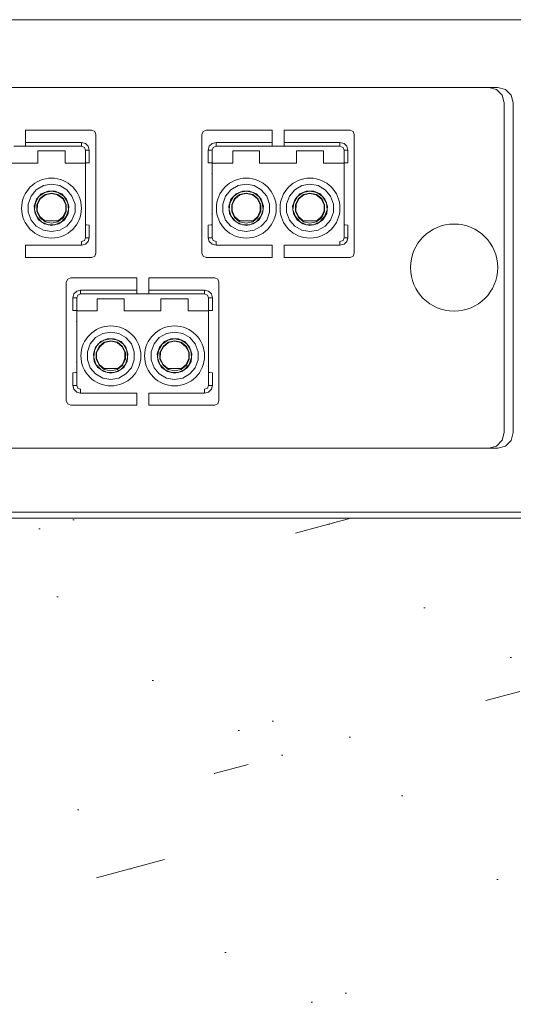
# Model space of a CAD drawing. Header units: millimetres. Extents: x 83969 to 164243, y -22860 to 4849.
# Tile 103 of 116: x 163445.94 to 163448.75, y -21349.39 to -21343.81. Entities that reach past the tile are written whole.
import ezdxf

# ---------------------------------------------------------------- set-up
doc = ezdxf.new("R2010")
doc.units = ezdxf.units.MM
doc.layers.get('0').update_dxf_attribs({"color": 251, "lineweight": 0})

# ---------------------------------------------------------------- blocks, each defined once
blk = doc.blocks.new('Panel QuickNet na 4 sloty_1U')
at = {"color": 0}
for p, q in [((46.67249992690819, 4.444991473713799), (2.222499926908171, 4.4430777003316)), ((24.06206222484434, 3.833134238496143), (14.26704303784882, 3.833134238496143)), ((24.12969889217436, 3.814687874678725), (24.06206222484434, 3.833134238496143)), ((24.18196358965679, 3.762423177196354), (24.12969889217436, 3.814687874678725)), ((24.20040995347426, 3.694786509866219), (24.18196358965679, 3.762423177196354)), ((24.20040995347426, 0.71877314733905), (24.20040995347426, 3.694786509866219)), ((24.18196358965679, 0.6480620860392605), (24.20040995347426, 0.71877314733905)), ((24.12969889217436, 0.595797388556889), (24.18196358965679, 0.6480620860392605)), ((24.06206222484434, 0.5773510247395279), (14.26704303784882, 0.5773510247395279)), ((24.06206222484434, 0.5773510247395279), (24.12969889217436, 0.595797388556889)), ((2.222499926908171, 1.631873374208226e-07), (46.67249992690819, 1.631873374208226e-07))]:
    blk.add_line(p, q, dxfattribs=at)
blk = doc.blocks.new('FAP - 6xLC_poziom')
at = {"color": 0}
for p, q in [((9.933366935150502, 3.255783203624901), (0.1383477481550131, 3.255783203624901)), ((10.00100360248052, 3.237336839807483), (9.933366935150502, 3.255783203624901)), ((10.05326829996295, 3.185072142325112), (10.00100360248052, 3.237336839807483)), ((10.07171466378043, 3.117435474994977), (10.05326829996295, 3.185072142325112)), ((10.07171466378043, 0.1414221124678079), (10.07171466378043, 3.117435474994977)), ((6.347749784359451, 2.870162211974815), (5.751317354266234, 2.870162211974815)), ((5.751317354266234, 2.870162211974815), (5.751317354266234, 2.75948402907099)), ((6.375419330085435, 2.85786463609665), (6.347749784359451, 2.870162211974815)), ((6.384642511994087, 2.830195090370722), (6.375419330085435, 2.85786463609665)), ((7.353236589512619, 2.85786463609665), (7.340939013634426, 2.830195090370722)), ((7.380906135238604, 2.870162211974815), (7.353236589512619, 2.85786463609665)), ((7.977338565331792, 2.870162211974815), (7.380906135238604, 2.870162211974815)), ((7.977338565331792, 2.870162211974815), (7.977338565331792, 2.75948402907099)), ((8.681374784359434, 2.870162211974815), (8.084942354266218, 2.870162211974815)), ((8.084942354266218, 2.870162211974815), (8.084942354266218, 2.75948402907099)), ((8.709044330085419, 2.85786463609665), (8.681374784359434, 2.870162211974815)), ((8.718267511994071, 2.830195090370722), (8.709044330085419, 2.85786463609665)), ((5.751317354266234, 2.75948402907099), (6.255517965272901, 2.75948402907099)), ((5.751317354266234, 2.734888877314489), (5.751317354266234, 2.75948402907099)), ((6.255517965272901, 2.75948402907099), (6.255517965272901, 2.734888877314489)), ((6.255517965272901, 2.75948402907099), (6.292410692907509, 2.750260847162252)), ((6.384642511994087, 1.76030598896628), (6.384642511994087, 2.830195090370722)), ((7.436245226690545, 2.750260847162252), (7.470063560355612, 2.75948402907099)), ((7.470063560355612, 2.75948402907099), (7.977338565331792, 2.75948402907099)), ((7.470063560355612, 2.734888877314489), (7.470063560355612, 2.75948402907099)), ((7.977338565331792, 2.75948402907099), (7.977338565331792, 2.734888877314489)), ((8.084942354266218, 2.75948402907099), (8.589142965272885, 2.75948402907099)), ((8.084942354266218, 2.734888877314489), (8.084942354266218, 2.75948402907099)), ((8.589142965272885, 2.75948402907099), (8.589142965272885, 2.734888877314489)), ((8.589142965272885, 2.75948402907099), (8.626035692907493, 2.750260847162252)), ((8.718267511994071, 1.76030598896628), (8.718267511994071, 2.830195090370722)), ((5.643713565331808, 2.725665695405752), (5.751317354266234, 2.725665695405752)), ((5.751317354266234, 2.725665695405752), (5.751317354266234, 2.734888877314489)), ((6.255517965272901, 2.725665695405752), (5.751317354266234, 2.725665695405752)), ((5.861995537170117, 2.682624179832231), (5.861995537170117, 2.571945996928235)), ((5.861995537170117, 2.682624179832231), (6.107947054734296, 2.682624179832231)), ((6.107947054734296, 2.571945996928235), (6.107947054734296, 2.682624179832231)), ((6.255517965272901, 2.734888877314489), (6.255517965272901, 2.725665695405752)), ((6.283187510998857, 2.713368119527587), (6.255517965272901, 2.725665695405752)), ((6.292410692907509, 2.6887729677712), (6.283187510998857, 2.713368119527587)), ((6.292410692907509, 2.750260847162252), (6.317005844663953, 2.725665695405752)), ((6.292410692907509, 2.6887729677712), (6.292410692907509, 2.682624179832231)), ((6.30163387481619, 2.6887729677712), (6.292410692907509, 2.6887729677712)), ((6.292410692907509, 2.682624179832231), (6.292410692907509, 2.571945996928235)), ((6.326229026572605, 2.6887729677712), (6.30163387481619, 2.6887729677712)), ((6.317005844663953, 2.725665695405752), (6.326229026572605, 2.6887729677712)), ((6.326229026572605, 2.6887729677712), (6.326229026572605, 2.575020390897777)), ((7.399352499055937, 2.6887729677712), (7.40857568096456, 2.725665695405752)), ((7.399352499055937, 2.575020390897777), (7.399352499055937, 2.6887729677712)), ((7.423947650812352, 2.6887729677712), (7.399352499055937, 2.6887729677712)), ((7.40857568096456, 2.725665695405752), (7.436245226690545, 2.750260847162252)), ((7.436245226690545, 2.6887729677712), (7.423947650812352, 2.6887729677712)), ((7.445468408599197, 2.713368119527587), (7.436245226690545, 2.6887729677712)), ((7.436245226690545, 2.682624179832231), (7.436245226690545, 2.6887729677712)), ((7.436245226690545, 2.682624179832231), (7.436245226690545, 2.571945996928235)), ((7.470063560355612, 2.725665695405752), (7.445468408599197, 2.713368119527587)), ((7.470063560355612, 2.725665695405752), (7.470063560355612, 2.734888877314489)), ((7.977338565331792, 2.725665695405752), (7.470063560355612, 2.725665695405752)), ((7.620708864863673, 2.682624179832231), (7.620708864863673, 2.571945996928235)), ((7.620708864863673, 2.682624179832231), (7.863585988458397, 2.682624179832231)), ((7.863585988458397, 2.571945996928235), (7.863585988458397, 2.682624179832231)), ((7.977338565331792, 2.734888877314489), (7.977338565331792, 2.725665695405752)), ((7.977338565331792, 2.725665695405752), (8.084942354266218, 2.725665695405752)), ((8.084942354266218, 2.725665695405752), (8.084942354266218, 2.734888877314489)), ((8.589142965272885, 2.725665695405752), (8.084942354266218, 2.725665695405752)), ((8.1956205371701, 2.682624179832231), (8.1956205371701, 2.571945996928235)), ((8.1956205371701, 2.682624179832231), (8.44157205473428, 2.682624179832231)), ((8.44157205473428, 2.571945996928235), (8.44157205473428, 2.682624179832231)), ((8.589142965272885, 2.734888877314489), (8.589142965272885, 2.725665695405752)), ((8.616812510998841, 2.713368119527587), (8.589142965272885, 2.725665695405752)), ((8.626035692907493, 2.6887729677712), (8.616812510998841, 2.713368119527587)), ((8.626035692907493, 2.750260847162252), (8.650630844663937, 2.725665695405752)), ((8.626035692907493, 2.6887729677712), (8.626035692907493, 2.682624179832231)), ((8.635258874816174, 2.6887729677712), (8.626035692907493, 2.6887729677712)), ((8.626035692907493, 2.682624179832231), (8.626035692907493, 2.571945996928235)), ((8.659854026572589, 2.6887729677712), (8.635258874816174, 2.6887729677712)), ((8.650630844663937, 2.725665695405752), (8.659854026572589, 2.6887729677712)), ((8.659854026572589, 2.6887729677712), (8.659854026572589, 2.575020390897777)), ((5.529960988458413, 2.571945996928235), (5.861995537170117, 2.571945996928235)), ((5.861995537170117, 2.571945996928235), (5.769763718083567, 2.571945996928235)), ((6.203253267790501, 2.571945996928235), (6.107947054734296, 2.571945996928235)), ((6.107947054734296, 2.571945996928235), (6.292410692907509, 2.571945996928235)), ((6.30163387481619, 2.575020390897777), (6.292410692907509, 2.575020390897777)), ((6.292410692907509, 2.571945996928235), (6.292410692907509, 2.498160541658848)), ((6.292410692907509, 2.498160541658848), (6.292410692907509, 2.44589584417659)), ((6.326229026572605, 2.575020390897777), (6.30163387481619, 2.575020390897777)), ((7.423947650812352, 2.575020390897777), (7.399352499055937, 2.575020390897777)), ((7.436245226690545, 2.575020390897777), (7.423947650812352, 2.575020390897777)), ((7.436245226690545, 2.571945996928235), (7.620708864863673, 2.571945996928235)), ((7.436245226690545, 2.498160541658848), (7.436245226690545, 2.571945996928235)), ((7.436245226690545, 2.44589584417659), (7.436245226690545, 2.498160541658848)), ((7.620708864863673, 2.571945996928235), (7.525402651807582, 2.571945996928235)), ((7.958892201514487, 2.571945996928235), (7.863585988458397, 2.571945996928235)), ((7.863585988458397, 2.571945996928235), (8.1956205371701, 2.571945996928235)), ((8.1956205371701, 2.571945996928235), (8.10338871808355, 2.571945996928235)), ((8.536878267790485, 2.571945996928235), (8.44157205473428, 2.571945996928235)), ((8.44157205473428, 2.571945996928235), (8.626035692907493, 2.571945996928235)), ((8.635258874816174, 2.575020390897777), (8.626035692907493, 2.575020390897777)), ((8.626035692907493, 2.571945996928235), (8.626035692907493, 2.498160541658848)), ((8.626035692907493, 2.498160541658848), (8.626035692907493, 2.44589584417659)), ((8.659854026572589, 2.575020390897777), (8.635258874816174, 2.575020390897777)), ((6.292410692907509, 2.44589584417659), (6.292410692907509, 2.421300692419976)), ((6.292410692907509, 2.421300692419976), (6.292410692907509, 1.910951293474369)), ((7.436245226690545, 2.485862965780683), (7.433170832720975, 2.476639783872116)), ((7.436245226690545, 2.421300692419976), (7.436245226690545, 2.44589584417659)), ((7.436245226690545, 1.910951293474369), (7.436245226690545, 2.421300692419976)), ((8.626035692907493, 2.44589584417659), (8.626035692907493, 2.421300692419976)), ((8.626035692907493, 2.421300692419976), (8.626035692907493, 1.910951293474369)), ((5.800507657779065, 2.273729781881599), (5.846623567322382, 2.332143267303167)), ((5.825102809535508, 2.387482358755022), (5.825102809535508, 2.384407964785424)), ((5.846623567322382, 2.332143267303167), (5.911185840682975, 2.369035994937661)), ((5.951152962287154, 2.319845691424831), (5.892739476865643, 2.295250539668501)), ((5.911185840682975, 2.369035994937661), (5.984971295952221, 2.381333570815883)), ((5.923483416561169, 2.307548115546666), (5.984971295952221, 2.319845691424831)), ((6.018789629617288, 2.319845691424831), (5.951152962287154, 2.319845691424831)), ((5.984971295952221, 2.381333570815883), (6.058756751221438, 2.369035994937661)), ((5.984971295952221, 2.319845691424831), (6.046459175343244, 2.307548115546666)), ((6.077203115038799, 2.295250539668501), (6.018789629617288, 2.319845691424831)), ((6.058756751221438, 2.369035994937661), (6.123319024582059, 2.332143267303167)), ((6.123319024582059, 2.332143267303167), (6.169434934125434, 2.273729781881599)), ((7.556146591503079, 2.273729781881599), (7.60533689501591, 2.332143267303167)), ((7.60533689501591, 2.332143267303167), (7.669899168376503, 2.369035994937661)), ((7.709866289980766, 2.319845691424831), (7.651452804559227, 2.295250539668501)), ((7.669899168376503, 2.369035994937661), (7.743684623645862, 2.381333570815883)), ((7.679122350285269, 2.307548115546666), (7.743684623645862, 2.319845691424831)), ((7.774428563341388, 2.319845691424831), (7.709866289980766, 2.319845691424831)), ((7.743684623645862, 2.381333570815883), (7.814395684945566, 2.369035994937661)), ((7.743684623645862, 2.319845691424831), (7.805172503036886, 2.307548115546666)), ((7.835916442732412, 2.295250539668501), (7.774428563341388, 2.319845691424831)), ((7.814395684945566, 2.369035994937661), (7.87895795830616, 2.332143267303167)), ((7.87895795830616, 2.332143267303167), (7.92814826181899, 2.273729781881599)), ((7.900478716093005, 2.384407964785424), (7.900478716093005, 2.387482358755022)), ((8.134132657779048, 2.273729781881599), (8.180248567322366, 2.332143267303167)), ((8.158727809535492, 2.387482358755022), (8.158727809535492, 2.384407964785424)), ((8.180248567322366, 2.332143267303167), (8.244810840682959, 2.369035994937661)), ((8.284777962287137, 2.319845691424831), (8.226364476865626, 2.295250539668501)), ((8.244810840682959, 2.369035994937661), (8.318596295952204, 2.381333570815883)), ((8.257108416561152, 2.307548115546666), (8.318596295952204, 2.319845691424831)), ((8.352414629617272, 2.319845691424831), (8.284777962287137, 2.319845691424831)), ((8.318596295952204, 2.381333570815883), (8.392381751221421, 2.369035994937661)), ((8.318596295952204, 2.319845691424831), (8.380084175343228, 2.307548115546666)), ((8.410828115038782, 2.295250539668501), (8.352414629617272, 2.319845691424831)), ((8.392381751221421, 2.369035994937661), (8.456944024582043, 2.332143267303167)), ((8.456944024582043, 2.332143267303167), (8.503059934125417, 2.273729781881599)), ((5.772838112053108, 2.203018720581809), (5.800507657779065, 2.273729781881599)), ((5.849697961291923, 2.246060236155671), (5.828177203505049, 2.184572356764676)), ((5.840474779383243, 2.215316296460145), (5.871218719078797, 2.270655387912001)), ((5.892739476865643, 2.295250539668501), (5.849697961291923, 2.246060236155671)), ((5.852772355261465, 2.196869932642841), (5.880441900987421, 2.252209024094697)), ((5.858921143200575, 2.199944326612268), (5.883516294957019, 2.249134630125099)), ((5.871218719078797, 2.270655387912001), (5.923483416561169, 2.307548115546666)), ((5.880441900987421, 2.252209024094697), (5.92655781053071, 2.289101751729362)), ((5.883516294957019, 2.249134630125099), (5.929632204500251, 2.286027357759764)), ((5.92655781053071, 2.289101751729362), (5.984971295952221, 2.301399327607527)), ((5.929632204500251, 2.286027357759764), (5.984971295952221, 2.298324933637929)), ((5.984971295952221, 2.301399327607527), (6.043384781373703, 2.289101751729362)), ((5.984971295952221, 2.298324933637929), (6.040310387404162, 2.286027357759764)), ((6.040310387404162, 2.286027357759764), (6.086426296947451, 2.249134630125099)), ((6.043384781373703, 2.289101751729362), (6.092575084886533, 2.252209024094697)), ((6.046459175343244, 2.307548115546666), (6.098723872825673, 2.270655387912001)), ((6.120244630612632, 2.246060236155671), (6.077203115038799, 2.295250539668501)), ((6.086426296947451, 2.249134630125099), (6.114095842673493, 2.199944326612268)), ((6.092575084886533, 2.252209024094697), (6.117170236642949, 2.196869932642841)), ((6.098723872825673, 2.270655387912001), (6.132542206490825, 2.215316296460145)), ((6.141765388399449, 2.184572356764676), (6.120244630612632, 2.246060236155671)), ((6.169434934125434, 2.273729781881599), (6.197104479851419, 2.203018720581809)), ((7.531551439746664, 2.203018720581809), (7.556146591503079, 2.273729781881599)), ((7.60533689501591, 2.246060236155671), (7.586890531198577, 2.184572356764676)), ((7.596113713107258, 2.215316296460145), (7.626857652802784, 2.270655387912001)), ((7.651452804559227, 2.295250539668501), (7.60533689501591, 2.246060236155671)), ((7.611485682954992, 2.196869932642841), (7.636080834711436, 2.252209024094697)), ((7.61456007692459, 2.199944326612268), (7.642229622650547, 2.249134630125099)), ((7.626857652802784, 2.270655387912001), (7.679122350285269, 2.307548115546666)), ((7.636080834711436, 2.252209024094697), (7.68219674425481, 2.289101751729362)), ((7.642229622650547, 2.249134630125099), (7.68527113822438, 2.286027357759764)), ((7.68219674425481, 2.289101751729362), (7.743684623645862, 2.301399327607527)), ((7.68527113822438, 2.286027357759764), (7.743684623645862, 2.298324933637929)), ((7.743684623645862, 2.301399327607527), (7.802098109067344, 2.289101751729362)), ((7.743684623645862, 2.298324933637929), (7.799023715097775, 2.286027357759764)), ((7.799023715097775, 2.286027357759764), (7.845139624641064, 2.249134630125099)), ((7.802098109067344, 2.289101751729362), (7.848214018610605, 2.252209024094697)), ((7.805172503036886, 2.307548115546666), (7.857437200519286, 2.270655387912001)), ((7.87895795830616, 2.246060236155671), (7.835916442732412, 2.295250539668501)), ((7.845139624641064, 2.249134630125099), (7.869734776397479, 2.199944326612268)), ((7.848214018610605, 2.252209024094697), (7.875883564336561, 2.196869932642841)), ((7.857437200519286, 2.270655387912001), (7.888181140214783, 2.215316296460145)), ((7.897404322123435, 2.184572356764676), (7.87895795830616, 2.246060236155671)), ((7.92814826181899, 2.273729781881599), (7.952743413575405, 2.203018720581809)), ((8.106463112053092, 2.203018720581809), (8.134132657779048, 2.273729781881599)), ((8.183322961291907, 2.246060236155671), (8.161802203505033, 2.184572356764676)), ((8.174099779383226, 2.215316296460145), (8.20484371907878, 2.270655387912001)), ((8.226364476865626, 2.295250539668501), (8.183322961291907, 2.246060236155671)), ((8.186397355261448, 2.196869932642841), (8.214066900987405, 2.252209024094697)), ((8.192546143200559, 2.199944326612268), (8.217141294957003, 2.249134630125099)), ((8.20484371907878, 2.270655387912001), (8.257108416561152, 2.307548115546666)), ((8.214066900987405, 2.252209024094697), (8.260182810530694, 2.289101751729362)), ((8.217141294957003, 2.249134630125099), (8.263257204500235, 2.286027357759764)), ((8.260182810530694, 2.289101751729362), (8.318596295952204, 2.301399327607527)), ((8.263257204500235, 2.286027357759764), (8.318596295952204, 2.298324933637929)), ((8.318596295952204, 2.301399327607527), (8.377009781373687, 2.289101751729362)), ((8.318596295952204, 2.298324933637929), (8.373935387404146, 2.286027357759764)), ((8.373935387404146, 2.286027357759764), (8.420051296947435, 2.249134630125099)), ((8.377009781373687, 2.289101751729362), (8.426200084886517, 2.252209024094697)), ((8.380084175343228, 2.307548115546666), (8.432348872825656, 2.270655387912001)), ((8.453869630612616, 2.246060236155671), (8.410828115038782, 2.295250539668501)), ((8.420051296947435, 2.249134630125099), (8.447720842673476, 2.199944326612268)), ((8.426200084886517, 2.252209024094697), (8.450795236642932, 2.196869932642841)), ((8.432348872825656, 2.270655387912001), (8.466167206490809, 2.215316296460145)), ((8.475390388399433, 2.184572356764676), (8.453869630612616, 2.246060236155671)), ((8.503059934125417, 2.273729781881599), (8.530729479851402, 2.203018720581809)), ((5.772838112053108, 2.129233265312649), (5.772838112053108, 2.203018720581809)), ((5.828177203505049, 2.184572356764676), (5.837400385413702, 2.116935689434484)), ((5.831251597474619, 2.150754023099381), (5.840474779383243, 2.215316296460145)), ((5.852772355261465, 2.089266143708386), (5.831251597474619, 2.150754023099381)), ((5.852772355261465, 2.135382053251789), (5.852772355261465, 2.196869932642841)), ((5.880441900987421, 2.083117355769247), (5.852772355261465, 2.135382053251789)), ((5.855846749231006, 2.141530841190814), (5.858921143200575, 2.199944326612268)), ((5.880441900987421, 2.089266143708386), (5.855846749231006, 2.141530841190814)), ((6.114095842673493, 2.141530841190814), (6.089500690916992, 2.089266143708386)), ((6.117170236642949, 2.135382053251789), (6.092575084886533, 2.083117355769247)), ((6.114095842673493, 2.199944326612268), (6.114095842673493, 2.141530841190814)), ((6.117170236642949, 2.196869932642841), (6.117170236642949, 2.135382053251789)), ((6.138690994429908, 2.150754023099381), (6.117170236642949, 2.089266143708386)), ((6.132542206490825, 2.215316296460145), (6.138690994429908, 2.150754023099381)), ((6.135616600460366, 2.116935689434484), (6.141765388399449, 2.184572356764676)), ((6.197104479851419, 2.203018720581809), (6.197104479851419, 2.129233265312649)), ((7.531551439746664, 2.129233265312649), (7.531551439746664, 2.203018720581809)), ((7.586890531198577, 2.184572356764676), (7.593039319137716, 2.116935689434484)), ((7.589964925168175, 2.150754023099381), (7.596113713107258, 2.215316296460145)), ((7.608411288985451, 2.089266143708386), (7.589964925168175, 2.150754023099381)), ((7.611485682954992, 2.135382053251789), (7.611485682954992, 2.196869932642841)), ((7.636080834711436, 2.083117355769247), (7.611485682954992, 2.135382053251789)), ((7.61456007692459, 2.141530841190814), (7.61456007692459, 2.199944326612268)), ((7.636080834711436, 2.089266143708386), (7.61456007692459, 2.141530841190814)), ((7.869734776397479, 2.141530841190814), (7.848214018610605, 2.089266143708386)), ((7.875883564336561, 2.135382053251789), (7.848214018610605, 2.083117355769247)), ((7.869734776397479, 2.199944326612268), (7.869734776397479, 2.141530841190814)), ((7.875883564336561, 2.196869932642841), (7.875883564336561, 2.135382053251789)), ((7.894329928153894, 2.150754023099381), (7.875883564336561, 2.089266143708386)), ((7.888181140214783, 2.215316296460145), (7.894329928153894, 2.150754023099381)), ((7.891255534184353, 2.116935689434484), (7.897404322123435, 2.184572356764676)), ((7.952743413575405, 2.203018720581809), (7.952743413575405, 2.129233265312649)), ((8.106463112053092, 2.129233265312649), (8.106463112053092, 2.203018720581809)), ((8.161802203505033, 2.184572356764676), (8.171025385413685, 2.116935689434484)), ((8.164876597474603, 2.150754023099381), (8.174099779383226, 2.215316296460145)), ((8.186397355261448, 2.089266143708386), (8.164876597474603, 2.150754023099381)), ((8.186397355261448, 2.135382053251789), (8.186397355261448, 2.196869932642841)), ((8.214066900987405, 2.083117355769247), (8.186397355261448, 2.135382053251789)), ((8.18947174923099, 2.141530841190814), (8.192546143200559, 2.199944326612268)), ((8.214066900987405, 2.089266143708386), (8.18947174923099, 2.141530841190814)), ((8.447720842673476, 2.141530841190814), (8.423125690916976, 2.089266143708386)), ((8.450795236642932, 2.135382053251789), (8.426200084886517, 2.083117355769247)), ((8.447720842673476, 2.199944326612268), (8.447720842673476, 2.141530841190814)), ((8.450795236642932, 2.196869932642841), (8.450795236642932, 2.135382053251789)), ((8.472315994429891, 2.150754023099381), (8.450795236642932, 2.089266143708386)), ((8.466167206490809, 2.215316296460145), (8.472315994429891, 2.150754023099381)), ((8.46924160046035, 2.116935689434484), (8.475390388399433, 2.184572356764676)), ((8.530729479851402, 2.203018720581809), (8.530729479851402, 2.129233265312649)), ((5.800507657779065, 2.05852220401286), (5.772838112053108, 2.129233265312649)), ((5.846623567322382, 2.00318311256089), (5.800507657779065, 2.05852220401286)), ((5.837400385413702, 2.116935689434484), (5.868144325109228, 2.061596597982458)), ((5.895813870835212, 2.043150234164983), (5.852772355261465, 2.089266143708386)), ((5.868144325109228, 2.061596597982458), (5.920409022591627, 2.024703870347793)), ((5.923483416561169, 2.052373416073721), (5.880441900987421, 2.089266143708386)), ((5.92655781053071, 2.043150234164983), (5.880441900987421, 2.083117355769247)), ((5.923483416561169, 2.052373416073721), (6.046459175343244, 2.052373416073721)), ((5.923483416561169, 2.046224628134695), (5.923483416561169, 2.052373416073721)), ((6.092575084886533, 2.083117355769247), (6.043384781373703, 2.043150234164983)), ((6.089500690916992, 2.089266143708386), (6.046459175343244, 2.052373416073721)), ((6.049533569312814, 2.024703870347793), (6.101798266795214, 2.061596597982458)), ((6.117170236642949, 2.089266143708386), (6.074128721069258, 2.043150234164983)), ((6.101798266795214, 2.061596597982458), (6.135616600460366, 2.116935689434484)), ((6.169434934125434, 2.05852220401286), (6.123319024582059, 2.00318311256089)), ((6.197104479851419, 2.129233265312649), (6.169434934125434, 2.05852220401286)), ((7.433170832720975, 2.113861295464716), (7.436245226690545, 2.101563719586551)), ((7.556146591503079, 2.05852220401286), (7.531551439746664, 2.129233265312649)), ((7.60533689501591, 2.00318311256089), (7.556146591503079, 2.05852220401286)), ((7.593039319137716, 2.116935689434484), (7.626857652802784, 2.061596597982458)), ((7.651452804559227, 2.043150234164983), (7.608411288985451, 2.089266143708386)), ((7.626857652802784, 2.061596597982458), (7.679122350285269, 2.024703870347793)), ((7.68219674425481, 2.052373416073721), (7.636080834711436, 2.089266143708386)), ((7.68219674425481, 2.043150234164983), (7.636080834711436, 2.083117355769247)), ((7.679122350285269, 2.046224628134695), (7.68219674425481, 2.052373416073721)), ((7.68219674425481, 2.052373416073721), (7.805172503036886, 2.052373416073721)), ((7.848214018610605, 2.083117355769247), (7.802098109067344, 2.043150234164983)), ((7.848214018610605, 2.089266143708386), (7.805172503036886, 2.052373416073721)), ((7.805172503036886, 2.024703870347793), (7.860511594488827, 2.061596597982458)), ((7.875883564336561, 2.089266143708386), (7.832842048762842, 2.043150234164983)), ((7.860511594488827, 2.061596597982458), (7.891255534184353, 2.116935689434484)), ((7.92814826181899, 2.05852220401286), (7.87895795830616, 2.00318311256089)), ((7.952743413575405, 2.129233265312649), (7.92814826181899, 2.05852220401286)), ((8.134132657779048, 2.05852220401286), (8.106463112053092, 2.129233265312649)), ((8.180248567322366, 2.00318311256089), (8.134132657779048, 2.05852220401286)), ((8.171025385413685, 2.116935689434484), (8.201769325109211, 2.061596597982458)), ((8.229438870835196, 2.043150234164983), (8.186397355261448, 2.089266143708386)), ((8.201769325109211, 2.061596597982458), (8.254034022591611, 2.024703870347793)), ((8.257108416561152, 2.052373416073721), (8.214066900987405, 2.089266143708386)), ((8.260182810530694, 2.043150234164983), (8.214066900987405, 2.083117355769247)), ((8.257108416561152, 2.052373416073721), (8.380084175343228, 2.052373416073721)), ((8.257108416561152, 2.046224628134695), (8.257108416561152, 2.052373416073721)), ((8.426200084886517, 2.083117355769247), (8.377009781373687, 2.043150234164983)), ((8.423125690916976, 2.089266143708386), (8.380084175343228, 2.052373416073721)), ((8.383158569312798, 2.024703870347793), (8.435423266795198, 2.061596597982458)), ((8.450795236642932, 2.089266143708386), (8.407753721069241, 2.043150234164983)), ((8.435423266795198, 2.061596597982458), (8.46924160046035, 2.116935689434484)), ((8.503059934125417, 2.05852220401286), (8.456944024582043, 2.00318311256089)), ((8.530729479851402, 2.129233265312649), (8.503059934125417, 2.05852220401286)), ((5.911185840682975, 1.966290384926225), (5.846623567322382, 2.00318311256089)), ((5.954227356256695, 2.015480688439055), (5.895813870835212, 2.043150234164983)), ((5.984971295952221, 1.95399280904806), (5.911185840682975, 1.966290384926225)), ((5.920409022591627, 2.024703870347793), (5.984971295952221, 2.00933190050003)), ((5.984971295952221, 2.030852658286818), (5.92655781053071, 2.043150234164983)), ((6.015715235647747, 2.015480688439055), (5.954227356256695, 2.015480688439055)), ((6.043384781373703, 2.043150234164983), (5.984971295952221, 2.030852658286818)), ((5.984971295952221, 2.00933190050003), (6.049533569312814, 2.024703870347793)), ((6.058756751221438, 1.966290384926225), (5.984971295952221, 1.95399280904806)), ((6.074128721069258, 2.043150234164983), (6.015715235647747, 2.015480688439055)), ((6.123319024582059, 2.00318311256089), (6.058756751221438, 1.966290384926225)), ((6.292410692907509, 2.015480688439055), (6.30163387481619, 2.015480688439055)), ((6.30163387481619, 2.015480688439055), (6.326229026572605, 2.012406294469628)), ((6.326229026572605, 2.012406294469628), (6.326229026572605, 1.898653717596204)), ((7.399352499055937, 2.012406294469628), (7.423947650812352, 2.015480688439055)), ((7.399352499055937, 1.898653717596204), (7.399352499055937, 2.012406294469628)), ((7.423947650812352, 2.015480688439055), (7.436245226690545, 2.015480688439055)), ((7.669899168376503, 1.966290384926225), (7.60533689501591, 2.00318311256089)), ((7.709866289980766, 2.015480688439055), (7.651452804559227, 2.043150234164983)), ((7.743684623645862, 1.95399280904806), (7.669899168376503, 1.966290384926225)), ((7.679122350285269, 2.024703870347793), (7.743684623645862, 2.00933190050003)), ((7.743684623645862, 2.030852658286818), (7.68219674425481, 2.043150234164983)), ((7.774428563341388, 2.015480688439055), (7.709866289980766, 2.015480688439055)), ((7.802098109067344, 2.043150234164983), (7.743684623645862, 2.030852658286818)), ((7.743684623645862, 2.00933190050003), (7.805172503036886, 2.024703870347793)), ((7.814395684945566, 1.966290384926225), (7.743684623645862, 1.95399280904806)), ((7.832842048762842, 2.043150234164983), (7.774428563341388, 2.015480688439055)), ((7.87895795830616, 2.00318311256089), (7.814395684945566, 1.966290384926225)), ((8.244810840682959, 1.966290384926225), (8.180248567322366, 2.00318311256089)), ((8.287852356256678, 2.015480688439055), (8.229438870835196, 2.043150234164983)), ((8.318596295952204, 1.95399280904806), (8.244810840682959, 1.966290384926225)), ((8.254034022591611, 2.024703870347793), (8.318596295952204, 2.00933190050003)), ((8.318596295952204, 2.030852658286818), (8.260182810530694, 2.043150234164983)), ((8.34934023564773, 2.015480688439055), (8.287852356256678, 2.015480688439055)), ((8.377009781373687, 2.043150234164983), (8.318596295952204, 2.030852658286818)), ((8.318596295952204, 2.00933190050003), (8.383158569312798, 2.024703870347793)), ((8.392381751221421, 1.966290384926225), (8.318596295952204, 1.95399280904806)), ((8.407753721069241, 2.043150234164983), (8.34934023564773, 2.015480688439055)), ((8.456944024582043, 2.00318311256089), (8.392381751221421, 1.966290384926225)), ((8.626035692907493, 2.015480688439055), (8.635258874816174, 2.015480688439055)), ((8.635258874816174, 2.015480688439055), (8.659854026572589, 2.012406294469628)), ((8.659854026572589, 2.012406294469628), (8.659854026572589, 1.898653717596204)), ((6.255517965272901, 1.86483538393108), (6.283187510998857, 1.874058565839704)), ((6.283187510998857, 1.874058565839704), (6.292410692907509, 1.898653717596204)), ((6.292410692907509, 1.910951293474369), (6.292410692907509, 1.898653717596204)), ((6.292410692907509, 1.898653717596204), (6.30163387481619, 1.898653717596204)), ((6.30163387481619, 1.898653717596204), (6.326229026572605, 1.898653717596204)), ((6.326229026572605, 1.898653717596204), (6.317005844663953, 1.86483538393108)), ((7.423947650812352, 1.898653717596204), (7.399352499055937, 1.898653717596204)), ((7.40857568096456, 1.86483538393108), (7.399352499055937, 1.898653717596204)), ((7.436245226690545, 1.898653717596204), (7.423947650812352, 1.898653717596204)), ((7.436245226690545, 1.898653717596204), (7.436245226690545, 1.910951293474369)), ((7.436245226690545, 1.898653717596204), (7.445468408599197, 1.874058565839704)), ((7.445468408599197, 1.874058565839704), (7.470063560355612, 1.86483538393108)), ((8.589142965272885, 1.86483538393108), (8.616812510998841, 1.874058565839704)), ((8.616812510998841, 1.874058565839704), (8.626035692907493, 1.898653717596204)), ((8.626035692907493, 1.910951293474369), (8.626035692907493, 1.898653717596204)), ((8.626035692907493, 1.898653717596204), (8.635258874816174, 1.898653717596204)), ((8.635258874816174, 1.898653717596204), (8.659854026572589, 1.898653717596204)), ((8.659854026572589, 1.898653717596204), (8.650630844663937, 1.86483538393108)), ((6.255517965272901, 1.831017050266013), (5.751317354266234, 1.831017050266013)), ((5.751317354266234, 1.831017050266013), (5.751317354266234, 1.720338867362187)), ((6.255517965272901, 1.86483538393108), (6.255517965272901, 1.855612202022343)), ((6.255517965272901, 1.855612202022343), (6.255517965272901, 1.831017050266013)), ((6.292410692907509, 1.840240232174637), (6.255517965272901, 1.831017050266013)), ((6.317005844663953, 1.86483538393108), (6.292410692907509, 1.840240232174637)), ((7.436245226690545, 1.840240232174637), (7.40857568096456, 1.86483538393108)), ((7.470063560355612, 1.831017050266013), (7.436245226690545, 1.840240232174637)), ((7.470063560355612, 1.86483538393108), (7.470063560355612, 1.855612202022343)), ((7.470063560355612, 1.855612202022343), (7.470063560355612, 1.831017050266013)), ((7.977338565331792, 1.831017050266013), (7.470063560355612, 1.831017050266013)), ((7.977338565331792, 1.831017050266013), (7.977338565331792, 1.720338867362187)), ((8.589142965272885, 1.831017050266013), (8.084942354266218, 1.831017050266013)), ((8.084942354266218, 1.831017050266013), (8.084942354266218, 1.720338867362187)), ((8.589142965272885, 1.86483538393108), (8.589142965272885, 1.855612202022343)), ((8.589142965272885, 1.855612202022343), (8.589142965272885, 1.831017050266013)), ((8.626035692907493, 1.840240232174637), (8.589142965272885, 1.831017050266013)), ((8.650630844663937, 1.86483538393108), (8.626035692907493, 1.840240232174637)), ((6.347749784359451, 1.720338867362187), (5.751317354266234, 1.720338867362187)), ((6.347749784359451, 1.720338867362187), (6.375419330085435, 1.732636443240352)), ((6.375419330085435, 1.732636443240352), (6.384642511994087, 1.76030598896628)), ((7.340939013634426, 1.76030598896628), (7.353236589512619, 1.732636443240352)), ((7.353236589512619, 1.732636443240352), (7.380906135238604, 1.720338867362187)), ((7.977338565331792, 1.720338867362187), (7.380906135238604, 1.720338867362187)), ((8.681374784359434, 1.720338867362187), (8.084942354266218, 1.720338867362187)), ((8.681374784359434, 1.720338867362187), (8.709044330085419, 1.732636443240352)), ((8.709044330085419, 1.732636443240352), (8.718267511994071, 1.76030598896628)), ((6.13086154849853, 1.52436465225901), (6.118563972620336, 1.496695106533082)), ((6.158531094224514, 1.536662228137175), (6.13086154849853, 1.52436465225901)), ((6.754963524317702, 1.536662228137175), (6.158531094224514, 1.536662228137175)), ((6.754963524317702, 1.536662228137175), (6.754963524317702, 1.425984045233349)), ((7.458999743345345, 1.536662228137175), (6.862567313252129, 1.536662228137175)), ((6.862567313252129, 1.536662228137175), (6.862567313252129, 1.425984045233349)), ((7.48666928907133, 1.52436465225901), (7.458999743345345, 1.536662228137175)), ((7.495892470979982, 1.496695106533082), (7.48666928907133, 1.52436465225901)), ((6.213870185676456, 1.416760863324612), (6.247688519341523, 1.425984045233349)), ((6.247688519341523, 1.425984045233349), (6.754963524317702, 1.425984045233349)), ((6.247688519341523, 1.401388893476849), (6.247688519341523, 1.425984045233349)), ((6.754963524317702, 1.425984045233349), (6.754963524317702, 1.401388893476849)), ((6.862567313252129, 1.425984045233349), (7.366767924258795, 1.425984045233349)), ((6.862567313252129, 1.401388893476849), (6.862567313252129, 1.425984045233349)), ((7.366767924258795, 1.425984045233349), (7.366767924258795, 1.401388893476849)), ((7.366767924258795, 1.425984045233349), (7.403660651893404, 1.416760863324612)), ((7.495892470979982, 0.4268060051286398), (7.495892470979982, 1.496695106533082)), ((6.176977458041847, 1.35527298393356), (6.186200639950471, 1.392165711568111)), ((6.176977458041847, 1.241520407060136), (6.176977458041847, 1.35527298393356)), ((6.201572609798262, 1.35527298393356), (6.176977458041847, 1.35527298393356)), ((6.186200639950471, 1.392165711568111), (6.213870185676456, 1.416760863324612)), ((6.213870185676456, 1.35527298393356), (6.201572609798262, 1.35527298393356)), ((6.223093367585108, 1.379868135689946), (6.213870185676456, 1.35527298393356)), ((6.213870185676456, 1.349124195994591), (6.213870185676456, 1.35527298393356)), ((6.213870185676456, 1.349124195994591), (6.213870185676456, 1.238446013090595)), ((6.247688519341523, 1.392165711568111), (6.223093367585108, 1.379868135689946)), ((6.247688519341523, 1.392165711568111), (6.247688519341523, 1.401388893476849)), ((6.754963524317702, 1.392165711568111), (6.247688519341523, 1.392165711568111)), ((6.398333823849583, 1.349124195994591), (6.398333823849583, 1.238446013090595)), ((6.398333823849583, 1.349124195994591), (6.641210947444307, 1.349124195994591)), ((6.641210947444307, 1.238446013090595), (6.641210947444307, 1.349124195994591)), ((6.754963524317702, 1.401388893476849), (6.754963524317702, 1.392165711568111)), ((6.754963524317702, 1.392165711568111), (6.862567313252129, 1.392165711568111)), ((6.862567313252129, 1.392165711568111), (6.862567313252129, 1.401388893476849)), ((7.366767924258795, 1.392165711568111), (6.862567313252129, 1.392165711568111)), ((6.973245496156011, 1.349124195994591), (6.973245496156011, 1.238446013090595)), ((6.973245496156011, 1.349124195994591), (7.219197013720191, 1.349124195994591)), ((7.219197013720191, 1.238446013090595), (7.219197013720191, 1.349124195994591)), ((7.366767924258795, 1.401388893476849), (7.366767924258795, 1.392165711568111)), ((7.394437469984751, 1.379868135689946), (7.366767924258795, 1.392165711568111)), ((7.403660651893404, 1.35527298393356), (7.394437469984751, 1.379868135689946)), ((7.403660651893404, 1.416760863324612), (7.428255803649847, 1.392165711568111)), ((7.403660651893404, 1.35527298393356), (7.403660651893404, 1.349124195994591)), ((7.412883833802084, 1.35527298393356), (7.403660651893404, 1.35527298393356)), ((7.403660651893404, 1.349124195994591), (7.403660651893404, 1.238446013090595)), ((7.437478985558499, 1.35527298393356), (7.412883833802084, 1.35527298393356)), ((7.428255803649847, 1.392165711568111), (7.437478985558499, 1.35527298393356)), ((7.437478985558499, 1.35527298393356), (7.437478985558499, 1.241520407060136)), ((6.201572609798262, 1.241520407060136), (6.176977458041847, 1.241520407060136)), ((6.213870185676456, 1.241520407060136), (6.201572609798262, 1.241520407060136)), ((6.213870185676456, 1.238446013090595), (6.398333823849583, 1.238446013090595)), ((6.213870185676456, 1.164660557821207), (6.213870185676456, 1.238446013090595)), ((6.213870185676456, 1.11239586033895), (6.213870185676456, 1.164660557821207)), ((6.398333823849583, 1.238446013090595), (6.303027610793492, 1.238446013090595)), ((6.736517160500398, 1.238446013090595), (6.641210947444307, 1.238446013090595)), ((6.641210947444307, 1.238446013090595), (6.973245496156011, 1.238446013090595)), ((6.973245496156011, 1.238446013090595), (6.881013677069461, 1.238446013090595)), ((7.314503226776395, 1.238446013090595), (7.219197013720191, 1.238446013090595)), ((7.219197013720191, 1.238446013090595), (7.403660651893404, 1.238446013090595)), ((7.412883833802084, 1.241520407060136), (7.403660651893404, 1.241520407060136)), ((7.403660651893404, 1.238446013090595), (7.403660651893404, 1.164660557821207)), ((7.403660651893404, 1.164660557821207), (7.403660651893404, 1.11239586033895)), ((7.437478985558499, 1.241520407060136), (7.412883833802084, 1.241520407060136)), ((6.213870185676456, 1.152362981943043), (6.210795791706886, 1.143139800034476)), ((6.213870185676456, 1.087800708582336), (6.213870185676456, 1.11239586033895)), ((6.213870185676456, 0.5774513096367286), (6.213870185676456, 1.087800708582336)), ((7.403660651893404, 1.11239586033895), (7.403660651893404, 1.087800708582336)), ((7.403660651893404, 1.087800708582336), (7.403660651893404, 0.5774513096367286)), ((6.33377155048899, 0.9402297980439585), (6.38296185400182, 0.9986432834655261)), ((6.38296185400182, 0.9986432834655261), (6.447524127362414, 1.035536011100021)), ((6.487491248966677, 0.9863457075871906), (6.429077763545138, 0.9617505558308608)), ((6.447524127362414, 1.035536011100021), (6.521309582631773, 1.047833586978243)), ((6.456747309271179, 0.9740481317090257), (6.521309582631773, 0.9863457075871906)), ((6.552053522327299, 0.9863457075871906), (6.487491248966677, 0.9863457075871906)), ((6.521309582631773, 1.047833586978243), (6.592020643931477, 1.035536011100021)), ((6.521309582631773, 0.9863457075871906), (6.582797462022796, 0.9740481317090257)), ((6.613541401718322, 0.9617505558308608), (6.552053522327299, 0.9863457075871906)), ((6.592020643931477, 1.035536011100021), (6.65658291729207, 0.9986432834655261)), ((6.65658291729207, 0.9986432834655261), (6.7057732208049, 0.9402297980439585)), ((6.678103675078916, 1.050907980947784), (6.678103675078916, 1.053982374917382)), ((6.911757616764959, 0.9402297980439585), (6.957873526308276, 0.9986432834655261)), ((6.936352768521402, 1.053982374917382), (6.936352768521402, 1.050907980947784)), ((6.957873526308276, 0.9986432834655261), (7.02243579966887, 1.035536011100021)), ((7.062402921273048, 0.9863457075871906), (7.003989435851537, 0.9617505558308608)), ((7.02243579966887, 1.035536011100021), (7.096221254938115, 1.047833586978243)), ((7.034733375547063, 0.9740481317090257), (7.096221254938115, 0.9863457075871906)), ((7.130039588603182, 0.9863457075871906), (7.062402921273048, 0.9863457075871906)), ((7.096221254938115, 1.047833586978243), (7.170006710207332, 1.035536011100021)), ((7.096221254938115, 0.9863457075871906), (7.157709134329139, 0.9740481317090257)), ((7.188453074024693, 0.9617505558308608), (7.130039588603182, 0.9863457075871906)), ((7.170006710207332, 1.035536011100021), (7.234568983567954, 0.9986432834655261)), ((7.234568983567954, 0.9986432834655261), (7.280684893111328, 0.9402297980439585)), ((6.309176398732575, 0.869518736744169), (6.33377155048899, 0.9402297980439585)), ((6.38296185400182, 0.9125602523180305), (6.364515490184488, 0.8510723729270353)), ((6.373738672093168, 0.8818163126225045), (6.404482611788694, 0.9371554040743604)), ((6.429077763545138, 0.9617505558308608), (6.38296185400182, 0.9125602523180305)), ((6.389110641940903, 0.8633699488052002), (6.413705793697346, 0.9187090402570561)), ((6.392185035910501, 0.8664443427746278), (6.419854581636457, 0.915634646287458)), ((6.404482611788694, 0.9371554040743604), (6.456747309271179, 0.9740481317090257)), ((6.413705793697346, 0.9187090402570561), (6.459821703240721, 0.9556017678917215)), ((6.419854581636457, 0.915634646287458), (6.46289609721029, 0.9525273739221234)), ((6.459821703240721, 0.9556017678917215), (6.521309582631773, 0.9678993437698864)), ((6.46289609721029, 0.9525273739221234), (6.521309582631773, 0.9648249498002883)), ((6.521309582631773, 0.9678993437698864), (6.579723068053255, 0.9556017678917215)), ((6.521309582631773, 0.9648249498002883), (6.576648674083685, 0.9525273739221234)), ((6.576648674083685, 0.9525273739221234), (6.622764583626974, 0.915634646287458)), ((6.579723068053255, 0.9556017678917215), (6.625838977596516, 0.9187090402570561)), ((6.582797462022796, 0.9740481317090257), (6.635062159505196, 0.9371554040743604)), ((6.65658291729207, 0.9125602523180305), (6.613541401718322, 0.9617505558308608)), ((6.622764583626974, 0.915634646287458), (6.64735973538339, 0.8664443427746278)), ((6.625838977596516, 0.9187090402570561), (6.653508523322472, 0.8633699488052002)), ((6.635062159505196, 0.9371554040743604), (6.665806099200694, 0.8818163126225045)), ((6.675029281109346, 0.8510723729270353), (6.65658291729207, 0.9125602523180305)), ((6.7057732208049, 0.9402297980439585), (6.730368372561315, 0.869518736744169)), ((6.884088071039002, 0.869518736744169), (6.911757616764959, 0.9402297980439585)), ((6.960947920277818, 0.9125602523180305), (6.939427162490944, 0.8510723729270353)), ((6.951724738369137, 0.8818163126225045), (6.982468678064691, 0.9371554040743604)), ((7.003989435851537, 0.9617505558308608), (6.960947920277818, 0.9125602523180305)), ((6.964022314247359, 0.8633699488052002), (6.991691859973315, 0.9187090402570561)), ((6.97017110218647, 0.8664443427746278), (6.994766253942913, 0.915634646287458)), ((6.982468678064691, 0.9371554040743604), (7.034733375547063, 0.9740481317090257)), ((6.991691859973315, 0.9187090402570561), (7.037807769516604, 0.9556017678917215)), ((6.994766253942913, 0.915634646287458), (7.040882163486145, 0.9525273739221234)), ((7.037807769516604, 0.9556017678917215), (7.096221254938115, 0.9678993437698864)), ((7.040882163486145, 0.9525273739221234), (7.096221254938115, 0.9648249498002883)), ((7.096221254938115, 0.9678993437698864), (7.154634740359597, 0.9556017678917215)), ((7.096221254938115, 0.9648249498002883), (7.151560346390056, 0.9525273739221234)), ((7.151560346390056, 0.9525273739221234), (7.197676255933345, 0.915634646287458)), ((7.154634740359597, 0.9556017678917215), (7.203825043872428, 0.9187090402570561)), ((7.157709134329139, 0.9740481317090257), (7.209973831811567, 0.9371554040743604)), ((7.231494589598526, 0.9125602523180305), (7.188453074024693, 0.9617505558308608)), ((7.197676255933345, 0.915634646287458), (7.225345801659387, 0.8664443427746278)), ((7.203825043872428, 0.9187090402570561), (7.228420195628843, 0.8633699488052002)), ((7.209973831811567, 0.9371554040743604), (7.243792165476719, 0.8818163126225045)), ((7.253015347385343, 0.8510723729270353), (7.231494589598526, 0.9125602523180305)), ((7.280684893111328, 0.9402297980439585), (7.308354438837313, 0.869518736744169)), ((6.309176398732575, 0.7957332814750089), (6.309176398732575, 0.869518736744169)), ((6.364515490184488, 0.8510723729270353), (6.370664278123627, 0.783435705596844)), ((6.367589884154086, 0.8172540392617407), (6.373738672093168, 0.8818163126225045)), ((6.386036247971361, 0.7557661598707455), (6.367589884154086, 0.8172540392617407)), ((6.389110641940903, 0.8018820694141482), (6.389110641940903, 0.8633699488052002)), ((6.413705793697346, 0.7496173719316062), (6.389110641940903, 0.8018820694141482)), ((6.392185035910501, 0.8080308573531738), (6.392185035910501, 0.8664443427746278)), ((6.413705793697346, 0.7557661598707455), (6.392185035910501, 0.8080308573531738)), ((6.64735973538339, 0.8080308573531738), (6.625838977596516, 0.7557661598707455)), ((6.653508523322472, 0.8018820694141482), (6.625838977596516, 0.7496173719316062)), ((6.64735973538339, 0.8664443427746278), (6.64735973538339, 0.8080308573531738)), ((6.653508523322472, 0.8633699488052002), (6.653508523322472, 0.8018820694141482)), ((6.671954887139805, 0.8172540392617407), (6.653508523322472, 0.7557661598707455)), ((6.665806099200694, 0.8818163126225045), (6.671954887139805, 0.8172540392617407)), ((6.668880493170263, 0.783435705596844), (6.675029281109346, 0.8510723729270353)), ((6.730368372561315, 0.869518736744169), (6.730368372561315, 0.7957332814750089)), ((6.884088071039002, 0.7957332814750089), (6.884088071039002, 0.869518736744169)), ((6.939427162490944, 0.8510723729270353), (6.948650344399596, 0.783435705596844)), ((6.942501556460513, 0.8172540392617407), (6.951724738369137, 0.8818163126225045)), ((6.964022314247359, 0.7557661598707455), (6.942501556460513, 0.8172540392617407)), ((6.964022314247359, 0.8018820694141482), (6.964022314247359, 0.8633699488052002)), ((6.991691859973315, 0.7496173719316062), (6.964022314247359, 0.8018820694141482)), ((6.9670967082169, 0.8080308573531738), (6.97017110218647, 0.8664443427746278)), ((6.991691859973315, 0.7557661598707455), (6.9670967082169, 0.8080308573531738)), ((7.225345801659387, 0.8080308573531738), (7.200750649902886, 0.7557661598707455)), ((7.228420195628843, 0.8018820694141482), (7.203825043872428, 0.7496173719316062)), ((7.225345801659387, 0.8664443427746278), (7.225345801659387, 0.8080308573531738)), ((7.228420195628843, 0.8633699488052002), (7.228420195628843, 0.8018820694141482)), ((7.249940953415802, 0.8172540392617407), (7.228420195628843, 0.7557661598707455)), ((7.243792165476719, 0.8818163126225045), (7.249940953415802, 0.8172540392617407)), ((7.246866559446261, 0.783435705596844), (7.253015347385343, 0.8510723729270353)), ((7.308354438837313, 0.869518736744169), (7.308354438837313, 0.7957332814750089)), ((6.210795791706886, 0.7803613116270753), (6.213870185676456, 0.7680637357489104)), ((6.33377155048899, 0.7250222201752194), (6.309176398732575, 0.7957332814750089)), ((6.38296185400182, 0.6696831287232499), (6.33377155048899, 0.7250222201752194)), ((6.370664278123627, 0.783435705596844), (6.404482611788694, 0.7280966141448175)), ((6.429077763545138, 0.7096502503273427), (6.386036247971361, 0.7557661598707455)), ((6.404482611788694, 0.7280966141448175), (6.456747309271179, 0.6912038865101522)), ((6.459821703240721, 0.7188734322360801), (6.413705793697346, 0.7557661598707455)), ((6.459821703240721, 0.7096502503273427), (6.413705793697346, 0.7496173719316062)), ((6.456747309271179, 0.7127246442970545), (6.459821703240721, 0.7188734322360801)), ((6.459821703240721, 0.7188734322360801), (6.582797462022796, 0.7188734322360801)), ((6.625838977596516, 0.7496173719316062), (6.579723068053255, 0.7096502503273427)), ((6.625838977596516, 0.7557661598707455), (6.582797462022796, 0.7188734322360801)), ((6.582797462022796, 0.6912038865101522), (6.638136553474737, 0.7280966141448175)), ((6.653508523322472, 0.7557661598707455), (6.610467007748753, 0.7096502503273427)), ((6.638136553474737, 0.7280966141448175), (6.668880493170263, 0.783435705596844)), ((6.7057732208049, 0.7250222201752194), (6.65658291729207, 0.6696831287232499)), ((6.730368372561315, 0.7957332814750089), (6.7057732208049, 0.7250222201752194)), ((6.911757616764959, 0.7250222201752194), (6.884088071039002, 0.7957332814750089)), ((6.957873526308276, 0.6696831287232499), (6.911757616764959, 0.7250222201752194)), ((6.948650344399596, 0.783435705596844), (6.979394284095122, 0.7280966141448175)), ((7.007063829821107, 0.7096502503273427), (6.964022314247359, 0.7557661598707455)), ((6.979394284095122, 0.7280966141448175), (7.031658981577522, 0.6912038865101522)), ((7.034733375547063, 0.7188734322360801), (6.991691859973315, 0.7557661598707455)), ((7.037807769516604, 0.7096502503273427), (6.991691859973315, 0.7496173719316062)), ((7.034733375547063, 0.7188734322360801), (7.157709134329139, 0.7188734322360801)), ((7.034733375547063, 0.7127246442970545), (7.034733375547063, 0.7188734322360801)), ((7.203825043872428, 0.7496173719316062), (7.154634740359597, 0.7096502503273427)), ((7.200750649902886, 0.7557661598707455), (7.157709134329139, 0.7188734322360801)), ((7.160783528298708, 0.6912038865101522), (7.213048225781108, 0.7280966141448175)), ((7.228420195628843, 0.7557661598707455), (7.185378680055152, 0.7096502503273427)), ((7.213048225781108, 0.7280966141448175), (7.246866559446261, 0.783435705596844)), ((7.280684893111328, 0.7250222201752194), (7.234568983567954, 0.6696831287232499)), ((7.308354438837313, 0.7957332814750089), (7.280684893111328, 0.7250222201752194)), ((6.176977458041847, 0.6789063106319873), (6.201572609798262, 0.6819807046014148)), ((6.176977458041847, 0.5651537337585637), (6.176977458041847, 0.6789063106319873)), ((6.201572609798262, 0.6819807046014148), (6.213870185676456, 0.6819807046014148)), ((6.447524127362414, 0.6327904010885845), (6.38296185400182, 0.6696831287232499)), ((6.487491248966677, 0.6819807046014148), (6.429077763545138, 0.7096502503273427)), ((6.521309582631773, 0.6204928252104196), (6.447524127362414, 0.6327904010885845)), ((6.456747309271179, 0.6912038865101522), (6.521309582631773, 0.6758319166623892)), ((6.521309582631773, 0.6973526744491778), (6.459821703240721, 0.7096502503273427)), ((6.552053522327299, 0.6819807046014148), (6.487491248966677, 0.6819807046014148)), ((6.579723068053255, 0.7096502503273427), (6.521309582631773, 0.6973526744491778)), ((6.521309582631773, 0.6758319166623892), (6.582797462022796, 0.6912038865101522)), ((6.592020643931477, 0.6327904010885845), (6.521309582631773, 0.6204928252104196)), ((6.610467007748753, 0.7096502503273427), (6.552053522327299, 0.6819807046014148)), ((6.65658291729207, 0.6696831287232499), (6.592020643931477, 0.6327904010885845)), ((7.02243579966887, 0.6327904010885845), (6.957873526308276, 0.6696831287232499)), ((7.065477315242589, 0.6819807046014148), (7.007063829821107, 0.7096502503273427)), ((7.096221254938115, 0.6204928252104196), (7.02243579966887, 0.6327904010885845)), ((7.031658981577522, 0.6912038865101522), (7.096221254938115, 0.6758319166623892)), ((7.096221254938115, 0.6973526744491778), (7.037807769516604, 0.7096502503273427)), ((7.126965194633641, 0.6819807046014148), (7.065477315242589, 0.6819807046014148)), ((7.154634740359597, 0.7096502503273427), (7.096221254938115, 0.6973526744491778)), ((7.096221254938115, 0.6758319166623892), (7.160783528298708, 0.6912038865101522)), ((7.170006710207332, 0.6327904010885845), (7.096221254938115, 0.6204928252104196)), ((7.185378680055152, 0.7096502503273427), (7.126965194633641, 0.6819807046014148)), ((7.234568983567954, 0.6696831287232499), (7.170006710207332, 0.6327904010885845)), ((7.403660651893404, 0.6819807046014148), (7.412883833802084, 0.6819807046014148)), ((7.412883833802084, 0.6819807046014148), (7.437478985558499, 0.6789063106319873)), ((7.437478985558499, 0.6789063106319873), (7.437478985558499, 0.5651537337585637)), ((6.201572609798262, 0.5651537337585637), (6.176977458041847, 0.5651537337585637)), ((6.186200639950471, 0.5313354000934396), (6.176977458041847, 0.5651537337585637)), ((6.213870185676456, 0.5651537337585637), (6.201572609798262, 0.5651537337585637)), ((6.213870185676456, 0.5651537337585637), (6.213870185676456, 0.5774513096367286)), ((6.213870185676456, 0.5651537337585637), (6.223093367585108, 0.5405585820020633)), ((6.223093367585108, 0.5405585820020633), (6.247688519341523, 0.5313354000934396)), ((7.366767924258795, 0.5313354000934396), (7.394437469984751, 0.5405585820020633)), ((7.394437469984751, 0.5405585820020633), (7.403660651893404, 0.5651537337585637)), ((7.403660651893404, 0.5774513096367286), (7.403660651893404, 0.5651537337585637)), ((7.403660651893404, 0.5651537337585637), (7.412883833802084, 0.5651537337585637)), ((7.412883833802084, 0.5651537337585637), (7.437478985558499, 0.5651537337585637)), ((7.437478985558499, 0.5651537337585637), (7.428255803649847, 0.5313354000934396)), ((6.213870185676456, 0.506740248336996), (6.186200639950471, 0.5313354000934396)), ((6.247688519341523, 0.4975170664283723), (6.213870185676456, 0.506740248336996)), ((6.247688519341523, 0.5313354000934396), (6.247688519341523, 0.5221122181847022)), ((6.247688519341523, 0.5221122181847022), (6.247688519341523, 0.4975170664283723)), ((6.754963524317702, 0.4975170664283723), (6.247688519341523, 0.4975170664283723)), ((6.754963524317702, 0.4975170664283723), (6.754963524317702, 0.3868388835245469)), ((7.366767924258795, 0.4975170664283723), (6.862567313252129, 0.4975170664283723)), ((6.862567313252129, 0.4975170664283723), (6.862567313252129, 0.3868388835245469)), ((7.366767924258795, 0.5313354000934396), (7.366767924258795, 0.5221122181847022)), ((7.366767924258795, 0.5221122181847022), (7.366767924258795, 0.4975170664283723)), ((7.403660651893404, 0.506740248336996), (7.366767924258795, 0.4975170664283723)), ((7.428255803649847, 0.5313354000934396), (7.403660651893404, 0.506740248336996)), ((6.118563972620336, 0.4268060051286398), (6.13086154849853, 0.3991364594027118)), ((6.13086154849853, 0.3991364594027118), (6.158531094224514, 0.3868388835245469)), ((6.754963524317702, 0.3868388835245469), (6.158531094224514, 0.3868388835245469)), ((7.458999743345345, 0.3868388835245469), (6.862567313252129, 0.3868388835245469)), ((7.458999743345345, 0.3868388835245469), (7.48666928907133, 0.3991364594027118)), ((7.48666928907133, 0.3991364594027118), (7.495892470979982, 0.4268060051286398)), ((10.05326829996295, 0.07071105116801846), (10.07171466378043, 0.1414221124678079)), ((9.933366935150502, -1.013171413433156e-08), (10.00100360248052, 0.01844635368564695)), ((10.00100360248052, 0.01844635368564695), (10.05326829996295, 0.07071105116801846)), ((9.933366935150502, -1.013171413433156e-08), (0.1383477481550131, -1.013171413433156e-08))]:
    blk.add_line(p, q, dxfattribs=at)
for points in [[(7.340939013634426, 2.830195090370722), (7.340939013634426, 1.76030598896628)], [(6.118563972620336, 1.496695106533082), (6.118563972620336, 0.4268060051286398)]]:
    blk.add_lwpolyline(points, dxfattribs=at)
for centre, radius in [((5.984971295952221, 2.166125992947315), 0.270546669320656), ((7.743684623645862, 2.166125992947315), 0.270546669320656), ((8.318596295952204, 2.166125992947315), 0.270546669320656), ((9.61977875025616, 1.629428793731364), 0.3935224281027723), ((6.521309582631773, 0.8326260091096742), 0.270546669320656), ((7.096221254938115, 0.8326260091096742), 0.270546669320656)]:
    blk.add_circle(centre, radius, dxfattribs=at)
blk = doc.blocks.new('Panel zaślepiający 2U')
h = blk.add_hatch()
h.set_pattern_fill('GROUT', color=256, scale=0.25, angle=15, style=0)
h.set_pattern_definition([(15, (-221.187624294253, -203.5279369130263), (-0.3507189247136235, 2.535626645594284), [0.3175, -2.2225]), (15, (-221.1274679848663, -202.5257175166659), (-0.6574003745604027, 2.453451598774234), [0, -2.54]), (15, (-221.8009871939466, -203.6922870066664), (0.2626439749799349, 2.699976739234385), [0, -2.54]), (15, (-222.2940374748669, -201.8521983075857), (1.796051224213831, 3.110851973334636), [0.635, -4.445]), (15, (-220.0430735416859, -202.8925552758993), (-0.6574003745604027, 2.453451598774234), [0, -2.54]), (15, (-220.5742613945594, -203.3635868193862), (-0.04403747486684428, 2.617801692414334), [0, -2.54]), (15, (-220.3497549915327, -202.9747303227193), (-0.6574003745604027, 2.453451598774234), [0, -2.54]), (15, (-221.9873560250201, -201.7700232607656), (-0.6574003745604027, 2.453451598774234), [0, -2.54])])
h.paths.add_polyline_path([(46.67249973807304, 6.476403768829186e-08), (48.89499973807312, 6.476403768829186e-08), (48.89499973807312, 4.445000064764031), (48.89500005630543, 8.889999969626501), (46.67250005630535, 8.889999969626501), (46.67250005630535, 8.578849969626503, -0.9999999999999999), (46.36135005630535, 8.578849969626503), (46.36135005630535, 8.802988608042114), (2.533650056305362, 8.802988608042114), (2.533650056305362, 8.578849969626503, -0.9999999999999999), (2.222500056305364, 8.578849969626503), (2.222500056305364, 8.889999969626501), (5.630533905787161e-08, 8.889999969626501), (5.630533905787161e-08, 4.444999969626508), (-2.619269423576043e-07, 6.476403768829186e-08), (2.222499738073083, 6.476403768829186e-08), (2.222499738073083, 0.3111500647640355, -0.9999999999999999), (2.53364973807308, 0.3111500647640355), (2.53364973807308, 0.03924461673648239), (46.36134973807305, 0.03924461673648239), (46.36134973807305, 0.3111500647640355, -0.9999999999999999), (46.67249973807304, 0.3111500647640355)])
blk.add_line((46.36135005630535, 8.802988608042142), (2.533650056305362, 8.802988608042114))

msp = doc.modelspace()

# ---------------------------------------------------------------- block references
at = {"xscale": 0.6288110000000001, "yscale": 0.6288110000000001, "zscale": 0.6288110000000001}
for name, p in [('Panel QuickNet na 4 sloty_1U', (163433.5296105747, -21346.60113977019)), ('FAP - 6xLC_poziom', (163442.3621618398, -21346.23758046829)), ('Panel zaślepiający 2U', (163433.5187035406, -21352.17092112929))]:
    msp.add_blockref(name, p, dxfattribs=at)

doc.saveas('drawing.dxf')
